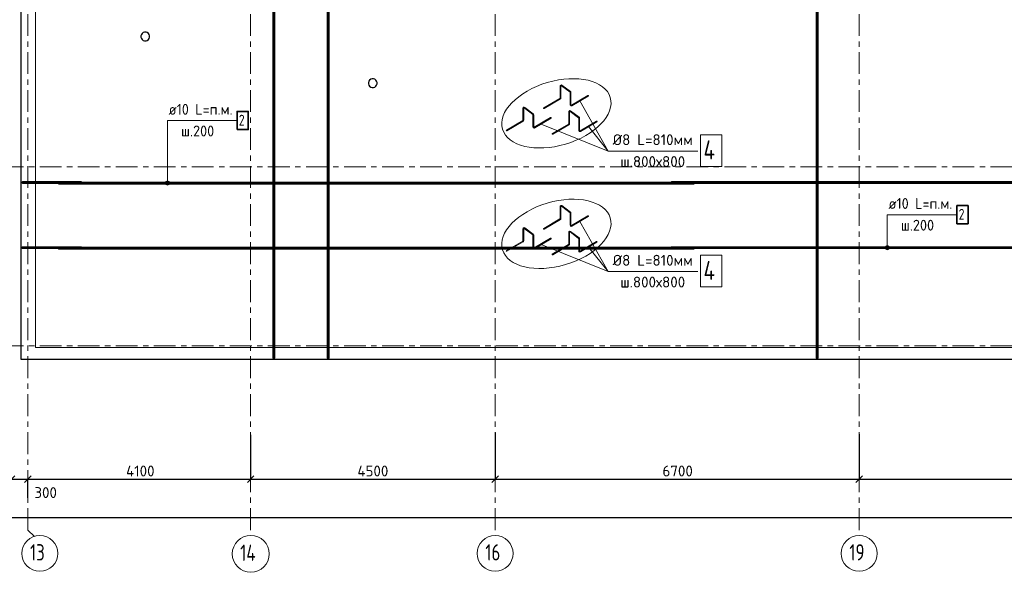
# Model space of a CAD drawing. Header units: metres. Extents: x -38 to 100, y -15 to 21.
# Tile 10 of 90: x 33 to 51, y -4 to 6. Entities that reach past the tile are written whole.
import ezdxf

# ---------------------------------------------------------------- set-up
doc = ezdxf.new("R2010")
doc.units = ezdxf.units.M
doc.header["$PDMODE"] = 65
doc.linetypes.add('______11', pattern=[0.5, 0.4, -0.05, 0, -0.05])
doc.linetypes.add('______5', pattern=[1.1, 0.8, -0.1, 0.1, -0.1])
for name, color, linetype, lineweight in [('XR$2$Осевая линия (1)', 7, '______5', 13), ('XR$2$Размерная линия (1)', 7, 'Continuous', 13), ('XR$3$Арм. стержнями верхней зоны', 180, 'Continuous', 35), ('XR$3$Арм. стержнями нижней зоны', 180, 'Continuous', 35), ('XR$3$ВК__отв в полу 1-2 эт', 220, 'Continuous', 25), ('XR$3$Перекрытие (1)', 7, 'Continuous', 35), ('XR$3$Текст_ примечание', 7, 'Continuous', 13), ('XR$5$Арм. стержнями верхней зоны', 180, 'Continuous', 35), ('XR$5$Арм. стержнями нижней зоны', 180, 'Continuous', 35), ('XR$5$Общий слой (1)_1', 7, 'Continuous', 13), ('XR$5$Перекрытие (1)', 7, 'Continuous', 35), ('XR$5$Текст_ примечание', 7, 'Continuous', 13)]:
    doc.layers.add(name, color=color, linetype=linetype, lineweight=lineweight)
doc.styles.add('ISOCPEUR', font='txt')
doc.dimstyles.new('DIMSTYLE_3', dxfattribs={"dimtxt": 0.2, "dimasz": 0.2, "dimexe": 0, "dimexo": 0, "dimgap": 0.1, "dimtad": 2, "dimdec": 0, "dimlfac": 1000, "dimrnd": 5, "dimzin": 12, "dimdsep": 46, "dimtxsty": 'ISOCPEUR', "dimblk1": 'ALL_ML_STRICH', "dimblk2": 'ALL_ML_STRICH', "dimsah": 1, "dimcen": 0, "dimclrd": 7, "dimclre": 256, "dimclrt": 7, "dimadec": 0, "dimazin": 0, "dimtfac": 1, "dimtdec": 0, "dimtix": 1, "dimtmove": 2, "dimatfit": 3, "dimfxl": 0, "dimtzin": 0, "dimlwd": 0, "dimlwe": -3, "dimarcsym": 0})
doc.dimstyles.new('DIMSTYLE_4', dxfattribs={"dimtxt": 0.2, "dimasz": 0.2, "dimexe": 0, "dimexo": 0, "dimgap": 0.1, "dimtad": 0, "dimdec": 0, "dimlfac": 1000, "dimrnd": 5, "dimzin": 12, "dimdsep": 46, "dimtxsty": 'ISOCPEUR', "dimblk1": 'ALL_ML_STRICH', "dimblk2": 'ALL_ML_STRICH', "dimsah": 1, "dimcen": 0, "dimclrd": 7, "dimclre": 256, "dimclrt": 7, "dimadec": 0, "dimazin": 0, "dimtfac": 1, "dimtdec": 0, "dimtix": 1, "dimtmove": 2, "dimatfit": 3, "dimfxl": 0, "dimtvp": 1.2, "dimtzin": 0, "dimlwd": 0, "dimlwe": -3, "dimarcsym": 0})

# ---------------------------------------------------------------- blocks, each defined once
blk = doc.blocks.new('ALL_ML_STRICH')
at = {"color": 0, "linetype": 'ByBlock', "lineweight": -2}
for p, q in [((-1, 0), (0.5, 0)), ((-0.3, -0.3), (0.3, 0.3)), ((0, -0.5), (0, 0.5))]:
    blk.add_line(p, q, dxfattribs=at)
blk = doc.blocks.new('*D12')
at = {"layer": 'DEFPOINTS', "color": 7, "linetype": 'Continuous', "lineweight": 13, "transparency": 33554687}
for p in [(0.5, -3.103), (0.5, -3.156), (61.6, -3.14)]:
    blk.add_point(p, dxfattribs=at)
at = {"layer": 'XR$2$Размерная линия (1)', "color": 9, "linetype": 'Continuous', "lineweight": -2, "true_color": 0xc7c7c7, "transparency": 33554687}
for p, q in [((0.5, -3.123), (0.5, -3.156)), ((61.6, -3.156), (61.6, -3.156))]:
    blk.add_line(p, q, dxfattribs=at)
at = {"layer": 'XR$2$Размерная линия (1)', "color": 7, "linetype": 'Continuous', "lineweight": -2, "transparency": 33554687}
blk.add_line((0.5, -3.156), (61.6, -3.156), dxfattribs=at)
at = {"layer": 'XR$2$Размерная линия (1)', "color": 7, "linetype": 'Continuous', "lineweight": 13, "transparency": 33554687, "xscale": 0.2, "yscale": 0.2, "zscale": 0.2, "rotation": 180}
blk.add_blockref('ALL_ML_STRICH', (0.5, -3.156), dxfattribs=at)
at = {"layer": 'XR$2$Размерная линия (1)', "color": 7, "linetype": 'Continuous', "lineweight": 13, "transparency": 33554687, "xscale": 0.2, "yscale": 0.2, "zscale": 0.2}
blk.add_blockref('ALL_ML_STRICH', (61.6, -3.156), dxfattribs=at)
at = {"layer": 'XR$2$Размерная линия (1)', "color": 7, "linetype": 'Continuous', "lineweight": 13, "transparency": 33554687, "insert": (31.1, -3.006), "char_height": 0.2, "width": 1, "attachment_point": 5, "style": 'ISOCPEUR'}
blk.add_mtext('\\A1;{61100}', dxfattribs=at)
blk = doc.blocks.new('*D20')
at = {"layer": 'DEFPOINTS', "color": 7, "linetype": 'Continuous', "lineweight": 13, "transparency": 33554687}
for p in [(32.55, -2.452), (32.55, -2.802), (32.85, -2.818)]:
    blk.add_point(p, dxfattribs=at)
at = {"layer": 'XR$2$Размерная линия (1)', "color": 9, "linetype": 'Continuous', "lineweight": -2, "true_color": 0xc7c7c7, "transparency": 33554687}
for p, q in [((32.55, -2.782), (32.55, -2.452)), ((32.85, -2.798), (32.85, -2.452))]:
    blk.add_line(p, q, dxfattribs=at)
at = {"layer": 'XR$2$Размерная линия (1)', "color": 7, "linetype": 'Continuous', "lineweight": -2, "transparency": 33554687}
blk.add_line((32.55, -2.452), (32.85, -2.452), dxfattribs=at)
at = {"layer": 'XR$2$Размерная линия (1)', "color": 7, "linetype": 'Continuous', "lineweight": 13, "transparency": 33554687, "xscale": 0.2, "yscale": 0.2, "zscale": 0.2, "rotation": 180}
blk.add_blockref('ALL_ML_STRICH', (32.55, -2.452), dxfattribs=at)
at = {"layer": 'XR$2$Размерная линия (1)', "color": 7, "linetype": 'Continuous', "lineweight": 13, "transparency": 33554687, "xscale": 0.2, "yscale": 0.2, "zscale": 0.2}
blk.add_blockref('ALL_ML_STRICH', (32.85, -2.452), dxfattribs=at)
at = {"layer": 'XR$2$Размерная линия (1)', "color": 7, "linetype": 'Continuous', "lineweight": 13, "transparency": 33554687, "insert": (33.178, -2.7), "char_height": 0.2, "width": 0.6, "attachment_point": 5, "style": 'ISOCPEUR'}
blk.add_mtext('\\A1;{300}', dxfattribs=at)
blk = doc.blocks.new('*D21')
at = {"layer": 'DEFPOINTS', "color": 7, "linetype": 'Continuous', "lineweight": 13, "transparency": 33554687}
for p in [(36.95, -1.617), (32.85, -2.452), (32.85, -2.818)]:
    blk.add_point(p, dxfattribs=at)
at = {"layer": 'XR$2$Размерная линия (1)', "color": 9, "linetype": 'Continuous', "lineweight": -2, "true_color": 0xc7c7c7, "transparency": 33554687}
for p, q in [((36.95, -1.637), (36.95, -2.452)), ((32.85, -2.798), (32.85, -2.452))]:
    blk.add_line(p, q, dxfattribs=at)
at = {"layer": 'XR$2$Размерная линия (1)', "color": 7, "linetype": 'Continuous', "lineweight": -2, "transparency": 33554687}
blk.add_line((32.85, -2.452), (36.95, -2.452), dxfattribs=at)
at = {"layer": 'XR$2$Размерная линия (1)', "color": 7, "linetype": 'Continuous', "lineweight": 13, "transparency": 33554687, "xscale": 0.2, "yscale": 0.2, "zscale": 0.2, "rotation": 180}
blk.add_blockref('ALL_ML_STRICH', (32.85, -2.452), dxfattribs=at)
at = {"layer": 'XR$2$Размерная линия (1)', "color": 7, "linetype": 'Continuous', "lineweight": 13, "transparency": 33554687, "xscale": 0.2, "yscale": 0.2, "zscale": 0.2}
blk.add_blockref('ALL_ML_STRICH', (36.95, -2.452), dxfattribs=at)
at = {"layer": 'XR$2$Размерная линия (1)', "color": 7, "linetype": 'Continuous', "lineweight": 13, "transparency": 33554687, "insert": (34.92, -2.302), "char_height": 0.2, "width": 0.8, "attachment_point": 5, "style": 'ISOCPEUR'}
blk.add_mtext('\\A1;{4100}', dxfattribs=at)
blk = doc.blocks.new('*D22')
at = {"layer": 'DEFPOINTS', "color": 7, "linetype": 'Continuous', "lineweight": 13, "transparency": 33554687}
for p in [(36.95, -1.617), (41.45, -1.575), (36.95, -2.452)]:
    blk.add_point(p, dxfattribs=at)
at = {"layer": 'XR$2$Размерная линия (1)', "color": 9, "linetype": 'Continuous', "lineweight": -2, "true_color": 0xc7c7c7, "transparency": 33554687}
for p, q in [((41.45, -1.595), (41.45, -2.452)), ((36.95, -1.637), (36.95, -2.452))]:
    blk.add_line(p, q, dxfattribs=at)
at = {"layer": 'XR$2$Размерная линия (1)', "color": 7, "linetype": 'Continuous', "lineweight": -2, "transparency": 33554687}
blk.add_line((36.95, -2.452), (41.45, -2.452), dxfattribs=at)
at = {"layer": 'XR$2$Размерная линия (1)', "color": 7, "linetype": 'Continuous', "lineweight": 13, "transparency": 33554687, "xscale": 0.2, "yscale": 0.2, "zscale": 0.2, "rotation": 180}
blk.add_blockref('ALL_ML_STRICH', (36.95, -2.452), dxfattribs=at)
at = {"layer": 'XR$2$Размерная линия (1)', "color": 7, "linetype": 'Continuous', "lineweight": 13, "transparency": 33554687, "xscale": 0.2, "yscale": 0.2, "zscale": 0.2}
blk.add_blockref('ALL_ML_STRICH', (41.45, -2.452), dxfattribs=at)
at = {"layer": 'XR$2$Размерная линия (1)', "color": 7, "linetype": 'Continuous', "lineweight": 13, "transparency": 33554687, "insert": (39.2, -2.302), "char_height": 0.2, "width": 0.8, "attachment_point": 5, "style": 'ISOCPEUR'}
blk.add_mtext('\\A1;{4500}', dxfattribs=at)
blk = doc.blocks.new('*D23')
at = {"layer": 'DEFPOINTS', "color": 7, "linetype": 'Continuous', "lineweight": 13, "transparency": 33554687}
for p in [(41.45, -1.575), (48.15, -1.606), (41.45, -2.452)]:
    blk.add_point(p, dxfattribs=at)
at = {"layer": 'XR$2$Размерная линия (1)', "color": 9, "linetype": 'Continuous', "lineweight": -2, "true_color": 0xc7c7c7, "transparency": 33554687}
for p, q in [((41.45, -1.595), (41.45, -2.452)), ((48.15, -1.626), (48.15, -2.452))]:
    blk.add_line(p, q, dxfattribs=at)
at = {"layer": 'XR$2$Размерная линия (1)', "color": 7, "linetype": 'Continuous', "lineweight": -2, "transparency": 33554687}
blk.add_line((41.45, -2.452), (48.15, -2.452), dxfattribs=at)
at = {"layer": 'XR$2$Размерная линия (1)', "color": 7, "linetype": 'Continuous', "lineweight": 13, "transparency": 33554687, "xscale": 0.2, "yscale": 0.2, "zscale": 0.2, "rotation": 180}
blk.add_blockref('ALL_ML_STRICH', (41.45, -2.452), dxfattribs=at)
at = {"layer": 'XR$2$Размерная линия (1)', "color": 7, "linetype": 'Continuous', "lineweight": 13, "transparency": 33554687, "xscale": 0.2, "yscale": 0.2, "zscale": 0.2}
blk.add_blockref('ALL_ML_STRICH', (48.15, -2.452), dxfattribs=at)
at = {"layer": 'XR$2$Размерная линия (1)', "color": 7, "linetype": 'Continuous', "lineweight": 13, "transparency": 33554687, "insert": (44.81, -2.302), "char_height": 0.2, "width": 0.8, "attachment_point": 5, "style": 'ISOCPEUR'}
blk.add_mtext('\\A1;{6700}', dxfattribs=at)
blk = doc.blocks.new('*D24')
at = {"layer": 'DEFPOINTS', "color": 7, "linetype": 'Continuous', "lineweight": 13, "transparency": 33554687}
for p in [(54.95, -1.403), (48.15, -1.606), (48.15, -2.452)]:
    blk.add_point(p, dxfattribs=at)
at = {"layer": 'XR$2$Размерная линия (1)', "color": 9, "linetype": 'Continuous', "lineweight": -2, "true_color": 0xc7c7c7, "transparency": 33554687}
for p, q in [((54.95, -1.423), (54.95, -2.452)), ((48.15, -1.626), (48.15, -2.452))]:
    blk.add_line(p, q, dxfattribs=at)
at = {"layer": 'XR$2$Размерная линия (1)', "color": 7, "linetype": 'Continuous', "lineweight": -2, "transparency": 33554687}
blk.add_line((48.15, -2.452), (54.95, -2.452), dxfattribs=at)
at = {"layer": 'XR$2$Размерная линия (1)', "color": 7, "linetype": 'Continuous', "lineweight": 13, "transparency": 33554687, "xscale": 0.2, "yscale": 0.2, "zscale": 0.2, "rotation": 180}
blk.add_blockref('ALL_ML_STRICH', (48.15, -2.452), dxfattribs=at)
at = {"layer": 'XR$2$Размерная линия (1)', "color": 7, "linetype": 'Continuous', "lineweight": 13, "transparency": 33554687, "xscale": 0.2, "yscale": 0.2, "zscale": 0.2}
blk.add_blockref('ALL_ML_STRICH', (54.95, -2.452), dxfattribs=at)
at = {"layer": 'XR$2$Размерная линия (1)', "color": 7, "linetype": 'Continuous', "lineweight": 13, "transparency": 33554687, "insert": (51.56, -2.302), "char_height": 0.2, "width": 0.8, "attachment_point": 5, "style": 'ISOCPEUR'}
blk.add_mtext('\\A1;{6800}', dxfattribs=at)

msp = doc.modelspace()

# ---------------------------------------------------------------- hatches: boundary and pattern name
at = {"layer": 'XR$3$Арм. стержнями верхней зоны', "linetype": 'Continuous', "lineweight": 13, "transparency": 33554687}
for points in [[(35.4521, 3.019), (35.3876, 3.019), (35.3823, 3.0002)], [(35.4521, 3.019), (35.3823, 3.0002), (35.4573, 3.0002)], [(35.4573, 3.0002), (35.3823, 3.0002), (35.3876, 2.9815)], [(35.4386, 3.0325), (35.4011, 3.0325), (35.3876, 3.019)], [(35.4386, 3.0325), (35.3876, 3.019), (35.4521, 3.019)], [(35.4573, 3.0002), (35.3876, 2.9815), (35.4521, 2.9815)], [(35.4521, 2.9815), (35.3876, 2.9815), (35.4011, 2.968)], [(35.4011, 3.0325), (35.4386, 3.0325), (35.4198, 3.0377)], [(35.4521, 2.9815), (35.4011, 2.968), (35.4386, 2.968)], [(35.4386, 2.968), (35.4011, 2.968), (35.4198, 2.9627)]]:
    msp.add_hatch(color=7, dxfattribs=at).paths.add_polyline_path(points)
at = {"layer": 'XR$5$Арм. стержнями верхней зоны', "linetype": 'Continuous', "lineweight": 13, "transparency": 33554687}
for points in [[(48.7011, 1.829), (48.6366, 1.829), (48.6314, 1.8102)], [(48.7011, 1.829), (48.6314, 1.8102), (48.7064, 1.8102)], [(48.6876, 1.8425), (48.6501, 1.8425), (48.6366, 1.829)], [(48.6876, 1.8425), (48.6366, 1.829), (48.7011, 1.829)], [(48.6501, 1.8425), (48.6876, 1.8425), (48.6689, 1.8477)], [(48.7064, 1.8102), (48.6314, 1.8102), (48.6366, 1.7915)], [(48.7064, 1.8102), (48.6366, 1.7915), (48.7011, 1.7915)], [(48.7011, 1.7915), (48.6366, 1.7915), (48.6501, 1.778)], [(48.7011, 1.7915), (48.6501, 1.778), (48.6876, 1.778)], [(48.6876, 1.778), (48.6501, 1.778), (48.6689, 1.7727)]]:
    msp.add_hatch(color=7, dxfattribs=at).paths.add_polyline_path(points)

# ---------------------------------------------------------------- linework, layer by layer
at = {"layer": 'XR$2$Осевая линия (1)', "color": 253, "linetype": '______11', "lineweight": 13, "true_color": 0xa0a0a0, "transparency": 33554687}
for p, q in [((32.85, -3.39), (32.85, 19.78)), ((36.95, -3.39), (36.95, 8.76)), ((41.45, -3.39), (41.45, 8.13)), ((48.15, -3.39), (48.15, 8.13)), ((-2.63, 3.3), (62.6, 3.3)), ((-2.63, 0), (62.6, 0)), ((32.85, -3.39), (32.9702, -3.5102))]:
    msp.add_line(p, q, dxfattribs=at)
at = {"layer": 'XR$2$Осевая линия (1)', "color": 7, "linetype": 'Continuous', "lineweight": 13, "transparency": 33554687}
for centre, radius in [((33.0704, -3.8199), 0.3304), ((36.9521, -3.8291), 0.3396), ((41.4504, -3.8199), 0.3304), ((48.1504, -3.8199), 0.3304)]:
    msp.add_circle(centre, radius, dxfattribs=at)
at = {"layer": 'XR$3$Арм. стержнями верхней зоны', "color": 7, "linetype": 'Continuous', "lineweight": 13, "transparency": 33554687}
for p, q in [((35.4198, 4.1526), (36.6998, 4.1526)), ((35.4198, 4.1526), (35.4198, 3.0002)), ((35.3823, 3.0002), (35.3823, 3.0002)), ((35.4198, 3.0377), (35.4198, 3.0377)), ((35.4198, 2.9627), (35.4198, 2.9627)), ((35.4573, 3.0002), (35.4573, 3.0002))]:
    msp.add_line(p, q, dxfattribs=at)
at = {"layer": 'XR$3$Арм. стержнями верхней зоны', "color": 4, "linetype": 'Continuous', "lineweight": 50, "transparency": 33554687}
for points in [[(38.3825, 11.1952), (38.3825, -0.2248), (38.3725, -0.2248), (38.3725, 11.1952), (38.3825, 11.1952)], [(33.835, 3.0052), (32.75, 3.0052), (32.75, 3.0152), (33.835, 3.0152), (33.835, 3.0052)], [(45.115, 2.9952), (33.415, 2.9952), (33.415, 3.0052), (45.115, 3.0052), (45.115, 2.9952)], [(56.395, 3.0052), (44.695, 3.0052), (44.695, 3.0152), (56.395, 3.0152), (56.395, 3.0052)]]:
    msp.add_lwpolyline(points, dxfattribs=at)
at = {"layer": 'XR$3$Арм. стержнями верхней зоны', "color": 7, "linetype": 'Continuous', "lineweight": 35, "transparency": 33554687}
msp.add_lwpolyline([(36.6998, 3.9859), (36.9065, 3.9859), (36.9065, 4.3193), (36.6998, 4.3193), (36.6998, 3.9859)], dxfattribs=at)
at = {"layer": 'XR$3$Арм. стержнями верхней зоны', "color": 7, "linetype": 'Continuous', "lineweight": 13, "transparency": 33554687}
msp.add_circle((35.4198, 3.0002), 0.0375, dxfattribs=at)
at = {"layer": 'XR$3$Арм. стержнями нижней зоны', "color": 4, "linetype": 'Continuous', "lineweight": 50, "transparency": 33554687}
msp.add_lwpolyline([(47.3825, 11.1852), (47.3825, -0.2248), (47.3725, -0.2248), (47.3725, 11.1852), (47.3825, 11.1852)], dxfattribs=at)
at = {"layer": 'XR$3$ВК__отв в полу 1-2 эт', "color": 7, "linetype": 'Continuous', "lineweight": 13, "transparency": 33554687}
msp.add_lwpolyline([(32.9919, 8.3849), (32.9919, -0.0251), (61.8219, -0.0251)], dxfattribs=at)
at = {"layer": 'XR$3$Перекрытие (1)', "color": 7, "linetype": 'Continuous', "lineweight": 25, "transparency": 33554687}
for p, q in [((32.725, -0.2498), (32.725, 16.4002)), ((34.9403, 5.7369), (34.9325, 5.7129)), ((34.9325, 5.7129), (34.9325, 5.6876)), ((34.9325, 5.6876), (34.9403, 5.6636)), ((34.9551, 5.7573), (34.9403, 5.7369)), ((34.9403, 5.6636), (34.9551, 5.6432)), ((34.9755, 5.7721), (34.9551, 5.7573)), ((34.9551, 5.6432), (34.9755, 5.6284)), ((34.9995, 5.7799), (34.9755, 5.7721)), ((34.9755, 5.6284), (34.9995, 5.6206)), ((35.0248, 5.7799), (34.9995, 5.7799)), ((34.9995, 5.6206), (35.0248, 5.6206)), ((35.0488, 5.7721), (35.0248, 5.7799)), ((35.0248, 5.6206), (35.0488, 5.6284)), ((35.0692, 5.7573), (35.0488, 5.7721)), ((35.0488, 5.6284), (35.0692, 5.6432)), ((35.084, 5.7369), (35.0692, 5.7573)), ((35.0692, 5.6432), (35.084, 5.6636)), ((35.0918, 5.7129), (35.084, 5.7369)), ((35.084, 5.6636), (35.0918, 5.6876)), ((35.0918, 5.6876), (35.0918, 5.7129)), ((39.141, 4.897), (39.1262, 4.8766)), ((39.1614, 4.9118), (39.141, 4.897)), ((39.1854, 4.9196), (39.1614, 4.9118)), ((39.2106, 4.9196), (39.1854, 4.9196)), ((39.2346, 4.9118), (39.2106, 4.9196)), ((39.2551, 4.897), (39.2346, 4.9118)), ((39.2699, 4.8766), (39.2551, 4.897)), ((39.1262, 4.8766), (39.1184, 4.8526)), ((39.1184, 4.8526), (39.1184, 4.8273)), ((39.1184, 4.8273), (39.1262, 4.8033)), ((39.1262, 4.8033), (39.141, 4.7829)), ((39.141, 4.7829), (39.1614, 4.7681)), ((39.1614, 4.7681), (39.1854, 4.7603)), ((39.1854, 4.7603), (39.2106, 4.7603)), ((39.2106, 4.7603), (39.2346, 4.7681)), ((39.2346, 4.7681), (39.2551, 4.7829)), ((39.2551, 4.7829), (39.2699, 4.8033)), ((39.2777, 4.8526), (39.2699, 4.8766)), ((39.2699, 4.8033), (39.2777, 4.8273)), ((39.2777, 4.8273), (39.2777, 4.8526)), ((61.85, -0.2498), (32.725, -0.2498))]:
    msp.add_line(p, q, dxfattribs=at)
at = {"layer": 'XR$3$Текст_ примечание', "color": 7, "linetype": 'Continuous', "lineweight": 13, "transparency": 33554687}
for p, q in [((42.6471, 2.3473), (42.6471, 2.5681)), ((42.6611, 2.3473), (42.6611, 2.5681)), ((42.6723, 2.5737), (42.829, 2.4552)), ((42.6807, 2.5848), (42.8375, 2.4663)), ((42.8318, 2.2241), (42.8318, 2.4496)), ((42.8458, 2.2241), (42.8458, 2.4496)), ((42.8564, 2.2181), (43.1577, 2.3952)), ((42.8635, 2.206), (43.1648, 2.3831)), ((41.9955, 2.1754), (42.1522, 2.0569)), ((42.3453, 2.166), (42.6436, 2.3413)), ((42.3524, 2.1539), (42.6507, 2.3292)), ((43.5291, 1.3697), (43.0112, 2.2928)), ((41.9618, 1.9379), (41.9618, 2.1586)), ((41.9758, 1.9379), (41.9758, 2.1586)), ((41.987, 2.1642), (42.1438, 2.0457)), ((42.1465, 1.8147), (42.1465, 2.0401)), ((42.1605, 1.8147), (42.1605, 2.0401)), ((42.805, 1.874), (42.805, 2.0947)), ((42.819, 1.874), (42.819, 2.0947)), ((42.8302, 2.1003), (42.9869, 1.9818)), ((42.8386, 2.1115), (42.9954, 1.993)), ((41.6601, 1.7565), (41.9583, 1.9319)), ((41.6672, 1.7445), (41.9654, 1.9198)), ((42.1711, 1.8086), (42.4724, 1.9858)), ((42.1782, 1.7966), (42.4795, 1.9737)), ((43.5291, 1.3697), (42.3, 1.8682)), ((42.5032, 1.6926), (42.8015, 1.8679)), ((42.5103, 1.6805), (42.8086, 1.8559)), ((42.9897, 1.7507), (42.9897, 1.9762)), ((43.0037, 1.7507), (43.0037, 1.9762)), ((43.0143, 1.7447), (43.3156, 1.9218)), ((43.0214, 1.7326), (43.3227, 1.9098))]:
    msp.add_line(p, q, dxfattribs=at)
for points in [[(45.1823, 1.3697), (43.5291, 1.3697), (43.1691, 1.8195)], [(45.2279, 1.0885), (45.6246, 1.0885), (45.6246, 1.6719), (45.2279, 1.6719), (45.2279, 1.0885)]]:
    msp.add_lwpolyline(points, dxfattribs=at)
for centre, radius, start, end in [((42.6681, 2.5681), 0.021, 52.90778, 180), ((42.6681, 2.5681), 0.007, 52.90778, 180), ((42.8248, 2.4496), 0.007, 0, 52.90778), ((42.8248, 2.4496), 0.021, 0, 52.90778), ((43.1612, 2.3892), 0.007, 300.44704, 120.44704), ((41.9828, 2.1586), 0.021, 52.90778, 180), ((42.6401, 2.3473), 0.007, 300.44704, 0), ((42.6401, 2.3473), 0.021, 300.44704, 0), ((42.8528, 2.2241), 0.021, 180, 300.44704), ((42.8528, 2.2241), 0.007, 180, 300.44704), ((41.9828, 2.1586), 0.007, 52.90778, 180), ((42.1395, 2.0401), 0.007, 0, 52.90778), ((42.1395, 2.0401), 0.021, 0, 52.90778), ((42.3489, 2.1599), 0.007, 120.44704, 300.44704), ((42.826, 2.0947), 0.021, 52.90778, 180), ((42.826, 2.0947), 0.007, 52.90778, 180), ((41.9548, 1.9379), 0.007, 300.44704, 0), ((41.9548, 1.9379), 0.021, 300.44704, 0), ((42.1675, 1.8147), 0.021, 180, 300.44704), ((42.1675, 1.8147), 0.007, 180, 300.44704), ((42.476, 1.9797), 0.007, 300.44704, 120.44704), ((42.798, 1.874), 0.007, 300.44704, 0), ((42.798, 1.874), 0.021, 300.44704, 0), ((42.9827, 1.9762), 0.007, 0, 52.90778), ((42.9827, 1.9762), 0.021, 0, 52.90778), ((43.3191, 1.9158), 0.007, 300.44704, 120.44704), ((41.6636, 1.7505), 0.007, 120.44704, 300.44704), ((42.5068, 1.6866), 0.007, 120.44704, 300.44704), ((43.0107, 1.7507), 0.021, 180, 300.44704), ((43.0107, 1.7507), 0.007, 180, 300.44704)]:
    msp.add_arc(centre, radius, start, end, dxfattribs=at)
msp.add_ellipse((42.5778, 2.0651), major_axis=(0.9918, 0.2925), ratio=0.5719283, dxfattribs=at)
at = {"layer": 'XR$5$Арм. стержнями верхней зоны', "color": 7, "linetype": 'Continuous', "lineweight": 13, "transparency": 33554687}
for p, q in [((48.6689, 2.4179), (49.9489, 2.4179)), ((48.6689, 2.4179), (48.6689, 1.8102)), ((48.6689, 1.8477), (48.6689, 1.8477)), ((48.6314, 1.8102), (48.6314, 1.8102)), ((48.6689, 1.7727), (48.6689, 1.7727)), ((48.7064, 1.8102), (48.7064, 1.8102))]:
    msp.add_line(p, q, dxfattribs=at)
at = {"layer": 'XR$5$Арм. стержнями верхней зоны', "color": 7, "linetype": 'Continuous', "lineweight": 35, "transparency": 33554687}
msp.add_lwpolyline([(49.9489, 2.2512), (50.1555, 2.2512), (50.1555, 2.5846), (49.9489, 2.5846), (49.9489, 2.2512)], dxfattribs=at)
at = {"layer": 'XR$5$Арм. стержнями верхней зоны', "color": 4, "linetype": 'Continuous', "lineweight": 50, "transparency": 33554687}
for points in [[(33.835, 1.8052), (32.75, 1.8052), (32.75, 1.8152), (33.835, 1.8152), (33.835, 1.8052)], [(56.395, 1.8052), (44.695, 1.8052), (44.695, 1.8152), (56.395, 1.8152), (56.395, 1.8052)], [(45.115, 1.7952), (33.415, 1.7952), (33.415, 1.8052), (45.115, 1.8052), (45.115, 1.7952)]]:
    msp.add_lwpolyline(points, dxfattribs=at)
at = {"layer": 'XR$5$Арм. стержнями верхней зоны', "color": 7, "linetype": 'Continuous', "lineweight": 13, "transparency": 33554687}
msp.add_circle((48.6689, 1.8102), 0.0375, dxfattribs=at)
at = {"layer": 'XR$5$Арм. стержнями нижней зоны', "color": 4, "linetype": 'Continuous', "lineweight": 50, "transparency": 33554687}
msp.add_lwpolyline([(37.3825, 11.1952), (37.3825, -0.2248), (37.3725, -0.2248), (37.3725, 11.1952), (37.3825, 11.1952)], dxfattribs=at)
at = {"layer": 'XR$5$Общий слой (1)_1', "color": 7, "linetype": 'Continuous', "lineweight": 13, "transparency": 33554687}
msp.add_lwpolyline([(32.9919, 8.3849), (32.9919, -0.0251), (61.8219, -0.0251)], dxfattribs=at)
at = {"layer": 'XR$5$Перекрытие (1)', "color": 7, "linetype": 'Continuous', "lineweight": 25, "transparency": 33554687}
for p, q in [((32.725, -0.2498), (32.725, 16.6502)), ((34.9403, 5.7369), (34.9325, 5.7129)), ((34.9325, 5.7129), (34.9325, 5.6876)), ((34.9325, 5.6876), (34.9403, 5.6636)), ((34.9551, 5.7573), (34.9403, 5.7369)), ((34.9403, 5.6636), (34.9551, 5.6432)), ((34.9755, 5.7721), (34.9551, 5.7573)), ((34.9551, 5.6432), (34.9755, 5.6284)), ((34.9995, 5.7799), (34.9755, 5.7721)), ((34.9755, 5.6284), (34.9995, 5.6206)), ((35.0248, 5.7799), (34.9995, 5.7799)), ((34.9995, 5.6206), (35.0248, 5.6206)), ((35.0488, 5.7721), (35.0248, 5.7799)), ((35.0248, 5.6206), (35.0488, 5.6284)), ((35.0692, 5.7573), (35.0488, 5.7721)), ((35.0488, 5.6284), (35.0692, 5.6432)), ((35.084, 5.7369), (35.0692, 5.7573)), ((35.0692, 5.6432), (35.084, 5.6636)), ((35.0918, 5.7129), (35.084, 5.7369)), ((35.084, 5.6636), (35.0918, 5.6876)), ((35.0918, 5.6876), (35.0918, 5.7129)), ((39.141, 4.897), (39.1262, 4.8766)), ((39.1614, 4.9118), (39.141, 4.897)), ((39.1854, 4.9196), (39.1614, 4.9118)), ((39.2106, 4.9196), (39.1854, 4.9196)), ((39.2346, 4.9118), (39.2106, 4.9196)), ((39.2551, 4.897), (39.2346, 4.9118)), ((39.2699, 4.8766), (39.2551, 4.897)), ((39.1262, 4.8766), (39.1184, 4.8526)), ((39.1184, 4.8526), (39.1184, 4.8273)), ((39.1184, 4.8273), (39.1262, 4.8033)), ((39.1262, 4.8033), (39.141, 4.7829)), ((39.141, 4.7829), (39.1614, 4.7681)), ((39.1614, 4.7681), (39.1854, 4.7603)), ((39.1854, 4.7603), (39.2106, 4.7603)), ((39.2106, 4.7603), (39.2346, 4.7681)), ((39.2346, 4.7681), (39.2551, 4.7829)), ((39.2551, 4.7829), (39.2699, 4.8033)), ((39.2777, 4.8526), (39.2699, 4.8766)), ((39.2699, 4.8033), (39.2777, 4.8273)), ((39.2777, 4.8273), (39.2777, 4.8526)), ((61.85, -0.2498), (32.725, -0.2498))]:
    msp.add_line(p, q, dxfattribs=at)
at = {"layer": 'XR$5$Текст_ примечание', "color": 7, "linetype": 'Continuous', "lineweight": 13, "transparency": 33554687}
for p, q in [((42.6471, 4.5673), (42.6471, 4.7881)), ((42.6611, 4.5673), (42.6611, 4.7881)), ((42.6723, 4.7937), (42.829, 4.6752)), ((42.6807, 4.8048), (42.8375, 4.6863)), ((42.3453, 4.386), (42.6436, 4.5613)), ((42.3524, 4.3739), (42.6507, 4.5492)), ((42.8318, 4.4441), (42.8318, 4.6696)), ((42.8458, 4.4441), (42.8458, 4.6696)), ((42.8564, 4.4381), (43.1577, 4.6152)), ((42.8635, 4.426), (43.1648, 4.6031)), ((41.9618, 4.1579), (41.9618, 4.3786)), ((41.9758, 4.1579), (41.9758, 4.3786)), ((41.987, 4.3842), (42.1438, 4.2657)), ((41.9955, 4.3954), (42.1522, 4.2769)), ((43.5291, 3.5897), (43.0112, 4.5128)), ((42.1465, 4.0347), (42.1465, 4.2601)), ((42.1605, 4.0347), (42.1605, 4.2601)), ((42.1711, 4.0286), (42.4724, 4.2058)), ((42.1782, 4.0166), (42.4795, 4.1937)), ((42.805, 4.094), (42.805, 4.3147)), ((42.819, 4.094), (42.819, 4.3147)), ((42.8302, 4.3203), (42.9869, 4.2018)), ((42.8386, 4.3315), (42.9954, 4.213)), ((42.9897, 3.9707), (42.9897, 4.1962)), ((43.0037, 3.9707), (43.0037, 4.1962)), ((41.6601, 3.9765), (41.9583, 4.1519)), ((41.6672, 3.9645), (41.9654, 4.1398)), ((43.5291, 3.5897), (42.3, 4.0882)), ((42.5032, 3.9126), (42.8015, 4.0879)), ((42.5103, 3.9005), (42.8086, 4.0759)), ((43.0143, 3.9647), (43.3156, 4.1418)), ((43.0214, 3.9526), (43.3227, 4.1298))]:
    msp.add_line(p, q, dxfattribs=at)
for points in [[(45.1823, 3.5897), (43.5291, 3.5897), (43.1691, 4.0395)], [(45.2279, 3.3085), (45.6246, 3.3085), (45.6246, 3.8919), (45.2279, 3.8919), (45.2279, 3.3085)]]:
    msp.add_lwpolyline(points, dxfattribs=at)
for centre, radius, start, end in [((42.6681, 4.7881), 0.021, 52.90778, 180), ((42.6681, 4.7881), 0.007, 52.90778, 180), ((42.6401, 4.5673), 0.007, 300.44704, 0), ((42.6401, 4.5673), 0.021, 300.44704, 0), ((42.8248, 4.6696), 0.007, 0, 52.90778), ((42.8248, 4.6696), 0.021, 0, 52.90778), ((43.1612, 4.6092), 0.007, 300.44704, 120.44704), ((41.9828, 4.3786), 0.021, 52.90778, 180), ((41.9828, 4.3786), 0.007, 52.90778, 180), ((42.3489, 4.3799), 0.007, 120.44704, 300.44704), ((42.8528, 4.4441), 0.021, 180, 300.44704), ((42.8528, 4.4441), 0.007, 180, 300.44704), ((42.1395, 4.2601), 0.007, 0, 52.90778), ((42.1395, 4.2601), 0.021, 0, 52.90778), ((42.476, 4.1997), 0.007, 300.44704, 120.44704), ((42.826, 4.3147), 0.021, 52.90778, 180), ((42.826, 4.3147), 0.007, 52.90778, 180), ((42.9827, 4.1962), 0.007, 0, 52.90778), ((42.9827, 4.1962), 0.021, 0, 52.90778), ((41.9548, 4.1579), 0.007, 300.44704, 0), ((41.9548, 4.1579), 0.021, 300.44704, 0), ((42.1675, 4.0347), 0.021, 180, 300.44704), ((42.1675, 4.0347), 0.007, 180, 300.44704), ((42.798, 4.094), 0.007, 300.44704, 0), ((42.798, 4.094), 0.021, 300.44704, 0), ((43.3191, 4.1358), 0.007, 300.44704, 120.44704), ((41.6636, 3.9705), 0.007, 120.44704, 300.44704), ((42.5068, 3.9066), 0.007, 120.44704, 300.44704), ((43.0107, 3.9707), 0.021, 180, 300.44704), ((43.0107, 3.9707), 0.007, 180, 300.44704)]:
    msp.add_arc(centre, radius, start, end, dxfattribs=at)
msp.add_ellipse((42.5778, 4.2851), major_axis=(0.9918, 0.2925), ratio=0.5719283, dxfattribs=at)

# ---------------------------------------------------------------- texts
at = {"layer": 'XR$2$Осевая линия (1)', "color": 7, "linetype": 'Continuous', "lineweight": 13, "transparency": 33554687, "char_height": 0.3, "attachment_point": 7, "style": 'ISOCPEUR'}
for s, insert, width in [('\\W0.75;13', (32.8904, -3.9504), 0.472281), ('\\W0.76;14', (36.7571, -3.9596), 0.504562), ('\\W0.75;16', (41.2704, -3.9504), 0.472281), ('\\W0.75;19', (47.9704, -3.9504), 0.472281)]:
    msp.add_mtext(s, dxfattribs=dict(at, insert=insert, width=width))
at = {"layer": 'XR$3$Арм. стержнями верхней зоны', "color": 7, "linetype": 'Continuous', "lineweight": 25, "transparency": 33554687, "char_height": 0.2, "attachment_point": 7, "style": 'ISOCPEUR'}
for s, insert, width in [('\\W0.94;ø10 L=п.м.', (35.4398, 4.2593), 1.333221), ('\\W0.78;2', (36.7331, 4.0593), 0.217605), ('\\W0.95;ш.200 ', (35.6698, 3.8593), 0.874664)]:
    msp.add_mtext(s, dxfattribs=dict(at, insert=insert, width=width))
at = {"layer": 'XR$3$Текст_ примечание', "color": 7, "linetype": 'Continuous', "lineweight": 13, "transparency": 33554687, "insert": (44.3511, 1.6788), "char_height": 0.2, "width": 1.5135, "attachment_point": 2, "line_spacing_factor": 1.204819}
msp.add_mtext('\\A1;{\\fISOCPEUR|i0|b0;\\H0.200000;\\W1.000000;\\C7;Ø8 L=810мм}\\P{\\fISOCPEUR|i0|b0;\\H0.200000;\\W1.000000;\\C7;ш.800х800}\\P', dxfattribs=at)
at = {"layer": 'XR$3$Текст_ примечание', "color": 7, "linetype": 'Continuous', "lineweight": 13, "transparency": 33554687, "insert": (45.2862, 1.2169), "char_height": 0.35, "width": 0.419805, "attachment_point": 7, "rotation": 360, "style": 'ISOCPEUR'}
msp.add_mtext('\\W0.80;4', dxfattribs=at)
at = {"layer": 'XR$5$Арм. стержнями верхней зоны', "color": 7, "linetype": 'Continuous', "lineweight": 25, "transparency": 33554687, "char_height": 0.2, "attachment_point": 7, "style": 'ISOCPEUR'}
for s, insert, width in [('\\W0.94;ø10 L=п.м.', (48.6889, 2.5246), 1.333221), ('\\W0.78;2', (49.9822, 2.3246), 0.217605), ('\\W0.95;ш.200 ', (48.9189, 2.1246), 0.874664)]:
    msp.add_mtext(s, dxfattribs=dict(at, insert=insert, width=width))
at = {"layer": 'XR$5$Текст_ примечание', "color": 7, "linetype": 'Continuous', "lineweight": 13, "transparency": 33554687, "insert": (44.3511, 3.8988), "char_height": 0.2, "width": 1.5135, "attachment_point": 2, "line_spacing_factor": 1.204819}
msp.add_mtext('\\A1;{\\fISOCPEUR|i0|b0;\\H0.200000;\\W1.000000;\\C7;Ø8 L=810мм}\\P{\\fISOCPEUR|i0|b0;\\H0.200000;\\W1.000000;\\C7;ш.800х800}\\P', dxfattribs=at)
at = {"layer": 'XR$5$Текст_ примечание', "color": 7, "linetype": 'Continuous', "lineweight": 13, "transparency": 33554687, "insert": (45.2862, 3.4369), "char_height": 0.35, "width": 0.419805, "attachment_point": 7, "rotation": 360, "style": 'ISOCPEUR'}
msp.add_mtext('\\W0.80;4', dxfattribs=at)

# ---------------------------------------------------------------- dimensions: what is measured, and where the dimension line sits
at = {"layer": 'XR$2$Размерная линия (1)', "color": 7, "linetype": 'Continuous', "lineweight": 13, "transparency": 33554687}
for base, p1, p2, dimstyle, picture, middle in [((54.95, -2.452), (48.15, -1.6259), (54.95, -1.4227), 'DIMSTYLE_3', '*D24', (51.56, -2.302)), ((36.95, -2.452), (32.85, -2.7982), (36.95, -1.6372), 'DIMSTYLE_3', '*D21', (34.92, -2.302)), ((41.45, -2.452), (36.95, -1.6372), (41.45, -1.5948), 'DIMSTYLE_3', '*D22', (39.2, -2.302)), ((48.15, -2.452), (41.45, -1.5948), (48.15, -1.6259), 'DIMSTYLE_3', '*D23', (44.81, -2.302)), ((32.85, -2.452), (32.55, -2.7816), (32.85, -2.7982), 'DIMSTYLE_4', '*D20', (33.1784, -2.6996)), ((61.6, -3.1563), (0.5, -3.1233), (61.6, -3.1563), 'DIMSTYLE_3', '*D12', (31.1, -3.0063))]:
    dim = msp.add_linear_dim(base=base, p1=p1, p2=p2, dimstyle=dimstyle, override={"dimpost": '<>', "dimclrd": 7, "dimclre": 9, "dimclrt": 7, "dimlwd": 0, "dimlwe": 65533}, dxfattribs=at)
    dim.commit()
    dim.dimension.update_dxf_attribs({"geometry": picture, "text_midpoint": middle, "dimtype": 160})

doc.saveas('drawing.dxf')
